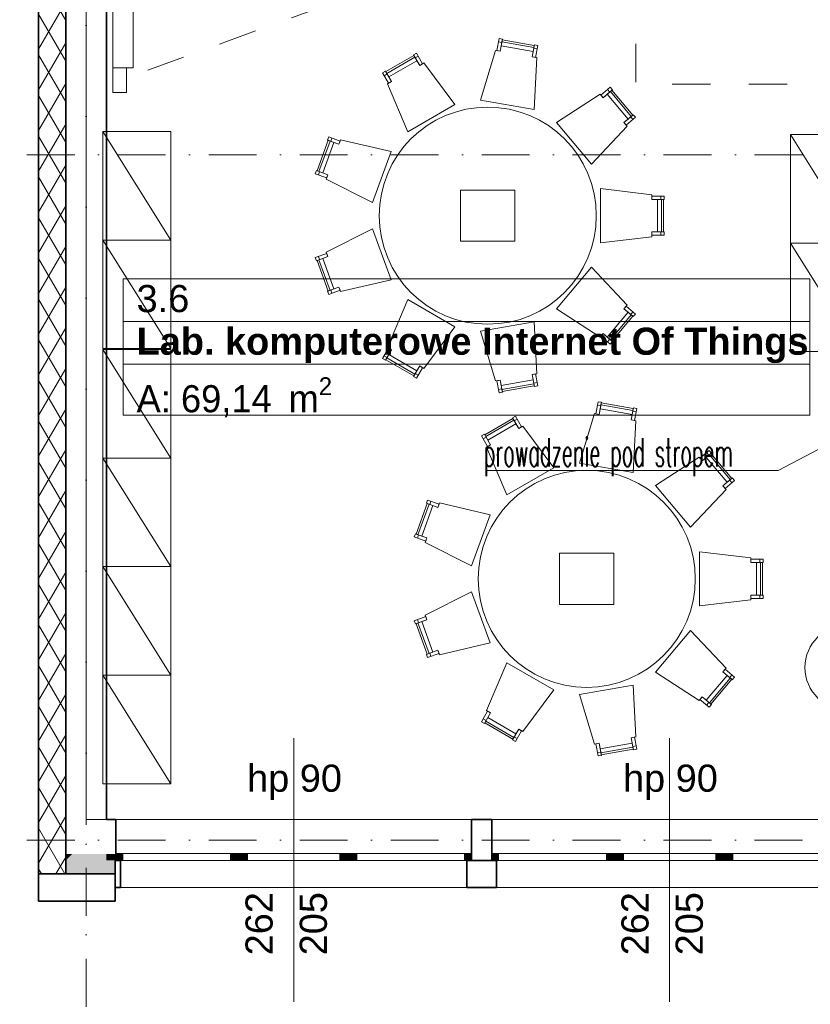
# Model space of a CAD drawing. Header units: millimetres. Extents: x -34676 to 172266, y 39940 to 476087.
# Tile 214 of 256: x 22531 to 28357, y 381900 to 389157. Entities that reach past the tile are written whole.
import ezdxf
from ezdxf.lldxf.tags import DXFTag

# ---------------------------------------------------------------- set-up
doc = ezdxf.new("R2010")
doc.units = ezdxf.units.MM
doc.header["$MEASUREMENT"] = 0
doc.linetypes.add('Kropki i Kreski', pattern=[6.702778, 3.527778, -1.763889, 0, -1.411111])
doc.linetypes.add('Przerywana', pattern=[5.644444, 2.822222, -2.822222])
for name, color, linetype in [('#podkład', 252, 'Continuous'), ('- A - ocieplenie', 7, 'Continuous'), ('- strefy pomieszczeń', 7, 'Continuous'), ('2D - Ogólne', 7, 'Continuous'), ('2D - Rysunki i Obrazki', 7, 'Continuous'), ('IS_Text_Pion_Wodociag', 7, 'Continuous'), ('Konstrukcja - Siatka mod', 7, 'Continuous'), ('Konstrukcja - Stropy', 7, 'Continuous'), ('Konstrukcja - Słupy', 7, 'Continuous'), ('Konstrukcja - Ściany zewnętrzne', 7, 'Continuous'), ('Okna Archicada', 7, 'Continuous'), ('Wnętrze - Umeblowanie', 7, 'Continuous'), ('Znaczniki okien Archicada', 7, 'Continuous')]:
    doc.layers.add(name, color=color, linetype=linetype)
doc.layers.add('IS_Opisy_działek_Wodociag', color=7, linetype='SOLID', true_color=0x000000)
doc.styles.add('ROMANS', font='romans', dxfattribs={"width": 0.6})
doc.styles.add('STYL_AUTOMATYCZNY_1', font='arial.ttf')
doc.styles.add('STYL_AUTOMATYCZNY_2', font='arial.ttf')
doc.styles.add('STYL_AUTOMATYCZNY_6', font='txt')
tags = doc.linetypes.add('SOLID', pattern=[10, 10, 0]).pattern_tags.tags
tags[6:7] = [DXFTag(74, 4), DXFTag(75, 0), DXFTag(340, '0'), DXFTag(46, 0.0), DXFTag(50, 0.0), DXFTag(44, 0.0), DXFTag(45, 0.0)]
tags[4:5] = [DXFTag(74, 4), DXFTag(75, 0), DXFTag(340, '0'), DXFTag(46, 0.0), DXFTag(50, 0.0), DXFTag(44, 0.0), DXFTag(45, 0.0)]
pattern_1 = [(60, (-208051.03, 672090.37), (-129.90381, 75), []), (120, (-208051.03, 672090.37), (129.90381, 75), [])]

# ---------------------------------------------------------------- blocks, each defined once
blk = doc.blocks.new('uyd')
at = {"layer": '- A - ocieplenie', "linetype": 'Continuous', "lineweight": 15}
h = blk.add_hatch(dxfattribs=at)
h.set_pattern_fill('Izolacja_miękka_0005', color=252, style=0, pattern_type=2)
h.set_pattern_definition([(60, (-208051.03, 462118.21), (-129.90381, 75), []), (120, (-208051.03, 462118.21), (129.90381, 75), [])])
h.paths.add_polyline_path([(22277.6, 186090.5), (22277.6, 172910.5), (22477.6, 172910.5), (22477.6, 186090.5)])
at = {"layer": 'Konstrukcja - Słupy', "linetype": 'Continuous', "lineweight": 13}
for points in [[(22477.6, 173010.5), (22777.6, 173010.5), (22777.6, 173058.5), (22525.6, 173058.5)], [(22477.6, 173058.5), (22477.6, 173010.5), (22525.6, 173058.5)], [(22477.6, 173010.5), (22477.6, 172908.5), (22842.6, 172908.5), (22842.6, 173010.5), (22777.6, 173010.5)], [(22777.6, 173010.5), (22842.6, 173010.5), (22842.6, 173058.5), (22777.6, 173058.5)]]:
    blk.add_hatch(color=252, dxfattribs=at).paths.add_polyline_path(points)
at = {"layer": 'Okna Archicada', "linetype": 'Continuous', "lineweight": 13}
for points in [[(22847.6, 173010.5), (22897.6, 173010.5), (22897.6, 173060.5), (22847.6, 173060.5)], [(23742.6, 173060.5), (23692.6, 173060.5), (23692.6, 173010.5), (23742.6, 173010.5)], [(23742.6, 173010.5), (23817.6, 173010.5), (23817.6, 173060.5), (23742.6, 173060.5)], [(24572.6, 173060.5), (24497.6, 173060.5), (24497.6, 173010.5), (24572.6, 173010.5)], [(24572.6, 173010.5), (24622.6, 173010.5), (24622.6, 173060.5), (24572.6, 173060.5)], [(25467.6, 173060.5), (25417.6, 173060.5), (25417.6, 173010.5), (25467.6, 173010.5)], [(25617.6, 173010.5), (25667.6, 173010.5), (25667.6, 173060.5), (25617.6, 173060.5)], [(26512.6, 173060.5), (26462.6, 173060.5), (26462.6, 173010.5), (26512.6, 173010.5)], [(26512.6, 173010.5), (26587.6, 173010.5), (26587.6, 173060.5), (26512.6, 173060.5)], [(27342.6, 173060.5), (27267.6, 173060.5), (27267.6, 173010.5), (27342.6, 173010.5)], [(27342.6, 173010.5), (27392.6, 173010.5), (27392.6, 173060.5), (27342.6, 173060.5)]]:
    blk.add_hatch(color=252, dxfattribs=at).paths.add_polyline_path(points)
at = {"layer": '- A - ocieplenie', "color": 252, "linetype": 'Continuous', "lineweight": 35, "ltscale": 100}
for p, q in [((22882.6, 173010.5), (22882.6, 172960.5)), ((25432.6, 173010.5), (25432.6, 172960.5)), ((25652.6, 173010.5), (25652.6, 172960.5)), ((22882.6, 172960.5), (22882.6, 172810.5)), ((25432.6, 172960.5), (25432.6, 172810.5)), ((25652.6, 172960.5), (25652.6, 172810.5)), ((22277.6, 172910.5), (22477.6, 172910.5)), ((22277.6, 172910.5), (22477.6, 172910.5))]:
    blk.add_line(p, q, dxfattribs=at)
at = {"layer": '- A - ocieplenie', "color": 252, "linetype": 'Continuous', "lineweight": 35, "ltscale": 100, "flags": 128}
for points in [[(22277.6, 186090.5), (22277.6, 172910.5)], [(22477.6, 172910.5), (22477.6, 186090.5)], [(22882.6, 173010.5), (22842.6, 173010.5)], [(22842.6, 173010.5), (22842.6, 172810.5)], [(25652.6, 173010.5), (25432.6, 173010.5)], [(22277.6, 172710.5), (22277.6, 172910.5)], [(22842.6, 172910.5), (22477.6, 172910.5)], [(22842.6, 172910.5), (22842.6, 172710.5)], [(22842.6, 172810.5), (22882.6, 172810.5)], [(25432.6, 172810.5), (25652.6, 172810.5)], [(22277.6, 172710.5), (22842.6, 172710.5)]]:
    blk.add_lwpolyline(points, dxfattribs=at)
at = {"layer": '- strefy pomieszczeń', "color": 252, "linetype": 'Continuous', "lineweight": 13, "ltscale": 100}
for p, q in [((22900, 177296.8), (27961.2, 177296.8)), ((22900, 176982.5), (22900, 177296.8)), ((27961.2, 177296.8), (27961.2, 176982.5)), ((27961.2, 176982.5), (22900, 176982.5)), ((22900, 176982.5), (27961.2, 176982.5)), ((22900, 176668.2), (22900, 176982.5)), ((27961.2, 176982.5), (27961.2, 176668.2)), ((27961.2, 176668.2), (22900, 176668.2)), ((22900, 176668.2), (27961.2, 176668.2)), ((22900, 176291.8), (22900, 176668.2)), ((27961.2, 176668.2), (27961.2, 176291.8)), ((27961.2, 176291.8), (22900, 176291.8))]:
    blk.add_line(p, q, dxfattribs=at)
at = {"layer": '2D - Ogólne', "color": 252, "linetype": 'Przerywana', "lineweight": 13, "ltscale": 100, "flags": 128}
blk.add_lwpolyline([(26680, 180231.4), (28180, 180231.4), (28180, 178731.4), (26680, 178731.4)], close=True, dxfattribs=at)
at = {"layer": '2D - Rysunki i Obrazki', "color": 252, "linetype": 'Continuous', "lineweight": 13, "ltscale": 100}
for p, q in [((25787.7, 177950.3), (25387.7, 177950.3)), ((25387.7, 177950.3), (25387.7, 177573.8)), ((25787.7, 177573.8), (25787.7, 177950.3)), ((25387.7, 177573.8), (25787.7, 177573.8)), ((26517.1, 175273.7), (26117.1, 175273.7)), ((26117.1, 175273.7), (26117.1, 174897.3)), ((26517.1, 174897.3), (26517.1, 175273.7)), ((26117.1, 174897.3), (26517.1, 174897.3))]:
    blk.add_line(p, q, dxfattribs=at)
at = {"layer": 'Konstrukcja - Siatka mod', "color": 252, "linetype": 'Kropki i Kreski', "lineweight": 13, "ltscale": 100}
for p, q in [((22627.6, 171931.6), (22627.6, 188896.4)), ((20180, 178210.5), (49624.6, 178210.5)), ((20180, 173160.5), (49624.6, 173160.5))]:
    blk.add_line(p, q, dxfattribs=at)
at = {"layer": 'Konstrukcja - Stropy', "color": 252, "linetype": 'Continuous', "lineweight": 13, "ltscale": 100}
for p, q in [((22627.6, 185790.5), (22627.6, 173310.5)), ((22627.6, 173310.5), (34297.6, 173310.5))]:
    blk.add_line(p, q, dxfattribs=at)
at = {"layer": 'Konstrukcja - Słupy', "color": 252, "linetype": 'Continuous', "lineweight": 13, "ltscale": 100, "flags": 128}
for points in [[(22477.6, 173058.5), (22477.6, 173010.5)], [(22477.6, 173010.5), (22477.6, 172908.5), (22842.6, 172908.5), (22842.6, 173010.5)]]:
    blk.add_lwpolyline(points, dxfattribs=at)
at = {"layer": 'Konstrukcja - Ściany zewnętrzne', "color": 252, "linetype": 'Continuous', "lineweight": 35, "ltscale": 100}
for p, q in [((22847.6, 173060.5), (22847.6, 173310.5)), ((25467.6, 173060.5), (25467.6, 173310.5)), ((25617.6, 173060.5), (25617.6, 173310.5)), ((22847.6, 173010.5), (22847.6, 173060.5)), ((25467.6, 173010.5), (25467.6, 173060.5)), ((25617.6, 173010.5), (25617.6, 173060.5))]:
    blk.add_line(p, q, dxfattribs=at)
at = {"layer": 'Konstrukcja - Ściany zewnętrzne', "color": 252, "linetype": 'Continuous', "lineweight": 35, "ltscale": 100, "flags": 128}
for points in [[(22477.6, 186090.5), (22477.6, 173058.5)], [(22777.6, 173310.5), (22777.6, 185790.5)], [(22847.6, 173310.5), (22777.6, 173310.5)], [(25617.6, 173310.5), (25467.6, 173310.5)], [(22842.6, 173010.5), (22847.6, 173010.5)], [(25467.6, 173010.5), (25617.6, 173010.5)]]:
    blk.add_lwpolyline(points, dxfattribs=at)
at = {"layer": 'Okna Archicada', "color": 252, "linetype": 'Continuous', "lineweight": 13, "ltscale": 100}
for p, q in [((25467.6, 173310.5), (22847.6, 173310.5)), ((28237.6, 173310.5), (25617.6, 173310.5)), ((22897.6, 173060.5), (22847.6, 173060.5)), ((25467.6, 173010.5), (22847.6, 173010.5)), ((22847.6, 173010.5), (22897.6, 173010.5)), ((22882.6, 173010.5), (25432.6, 173010.5)), ((22897.6, 173010.5), (22897.6, 173060.5)), ((23692.6, 173060.5), (22897.6, 173060.5)), ((22897.6, 173010.5), (23692.6, 173010.5)), ((23742.6, 173060.5), (23692.6, 173060.5)), ((23692.6, 173060.5), (23692.6, 173010.5)), ((23692.6, 173010.5), (23742.6, 173010.5)), ((23817.6, 173060.5), (23742.6, 173060.5)), ((23742.6, 173010.5), (23817.6, 173010.5)), ((23817.6, 173010.5), (23817.6, 173060.5)), ((24497.6, 173060.5), (23817.6, 173060.5)), ((23817.6, 173010.5), (24497.6, 173010.5)), ((24572.6, 173060.5), (24497.6, 173060.5)), ((24497.6, 173060.5), (24497.6, 173010.5)), ((24497.6, 173010.5), (24572.6, 173010.5)), ((24622.6, 173060.5), (24572.6, 173060.5)), ((24572.6, 173010.5), (24622.6, 173010.5)), ((24622.6, 173010.5), (24622.6, 173060.5)), ((25417.6, 173060.5), (24622.6, 173060.5)), ((24622.6, 173010.5), (25417.6, 173010.5)), ((25467.6, 173060.5), (25417.6, 173060.5)), ((25417.6, 173060.5), (25417.6, 173010.5)), ((25417.6, 173010.5), (25467.6, 173010.5)), ((25667.6, 173060.5), (25617.6, 173060.5)), ((28237.6, 173010.5), (25617.6, 173010.5)), ((25617.6, 173010.5), (25667.6, 173010.5)), ((25652.6, 173010.5), (28202.6, 173010.5)), ((25667.6, 173010.5), (25667.6, 173060.5)), ((26462.6, 173060.5), (25667.6, 173060.5)), ((25667.6, 173010.5), (26462.6, 173010.5)), ((26512.6, 173060.5), (26462.6, 173060.5)), ((26462.6, 173060.5), (26462.6, 173010.5)), ((26462.6, 173010.5), (26512.6, 173010.5)), ((26587.6, 173060.5), (26512.6, 173060.5)), ((26512.6, 173010.5), (26587.6, 173010.5)), ((26587.6, 173010.5), (26587.6, 173060.5)), ((27267.6, 173060.5), (26587.6, 173060.5)), ((26587.6, 173010.5), (27267.6, 173010.5)), ((27342.6, 173060.5), (27267.6, 173060.5)), ((27267.6, 173060.5), (27267.6, 173010.5)), ((27267.6, 173010.5), (27342.6, 173010.5)), ((27392.6, 173060.5), (27342.6, 173060.5)), ((27342.6, 173010.5), (27392.6, 173010.5)), ((27392.6, 173010.5), (27392.6, 173060.5)), ((28187.6, 173060.5), (27392.6, 173060.5)), ((27392.6, 173010.5), (28187.6, 173010.5)), ((22882.6, 172810.5), (25432.6, 172810.5)), ((25652.6, 172810.5), (28202.6, 172810.5))]:
    blk.add_line(p, q, dxfattribs=at)
at = {"layer": 'Okna Archicada', "color": 252, "linetype": 'Continuous', "lineweight": 35, "ltscale": 100}
for p, q in [((22847.6, 173060.5), (22847.6, 173310.5)), ((25467.6, 173060.5), (25467.6, 173310.5)), ((25617.6, 173060.5), (25617.6, 173310.5)), ((22847.6, 173010.5), (22847.6, 173060.5)), ((22847.6, 173010.5), (22847.6, 173060.5)), ((22882.6, 173010.5), (22882.6, 172960.5)), ((25432.6, 173010.5), (25432.6, 172960.5)), ((25467.6, 173010.5), (25467.6, 173060.5)), ((25467.6, 173010.5), (25467.6, 173060.5)), ((25617.6, 173010.5), (25617.6, 173060.5)), ((25617.6, 173010.5), (25617.6, 173060.5)), ((25652.6, 173010.5), (25652.6, 172960.5)), ((22882.6, 172960.5), (22882.6, 172810.5)), ((25432.6, 172960.5), (25432.6, 172810.5)), ((25652.6, 172960.5), (25652.6, 172810.5))]:
    blk.add_line(p, q, dxfattribs=at)
at = {"layer": 'Wnętrze - Umeblowanie', "color": 252, "linetype": 'Przerywana', "lineweight": 13, "ltscale": 100}
blk.add_line((23081.8, 178834.2), (25829.3, 179834.2), dxfattribs=at)
at = {"layer": 'Wnętrze - Umeblowanie', "color": 252, "linetype": 'Continuous', "lineweight": 13, "ltscale": 100}
for p, q in [((25666.6, 179042.8), (25691.3, 179038.5)), ((25692.1, 179043.4), (25927.9, 179001.9)), ((25951.6, 178992.6), (25927, 178996.9)), ((24844.1, 178810.7), (25051.4, 178930.4)), ((25075.5, 178938.6), (25053.9, 178926.1)), ((24824.9, 178793.9), (24846.6, 178806.4)), ((26471.4, 178692.5), (26487.5, 178673.3)), ((26491.3, 178676.5), (26645.2, 178493.2)), ((26657.4, 178470.8), (26641.4, 178489.9)), ((22752.3, 178381.9), (23252.3, 177581.9)), ((24344, 178087.4), (24425.9, 178312.3)), ((24439.1, 178334.1), (24430.6, 178310.6)), ((27817.6, 178360.5), (28317.6, 177560.5)), ((24340.1, 178062.2), (24348.7, 178085.7)), ((26862.7, 177906.8), (26862.7, 177881.8)), ((26867.7, 177881.8), (26867.7, 177642.4)), ((23252.3, 177581.9), (22752.3, 177581.9)), ((22752.3, 177581.9), (23252.3, 176781.9)), ((26862.7, 177617.4), (26862.7, 177642.4)), ((28317.6, 177560.5), (27817.6, 177560.5)), ((27817.6, 177560.5), (28317.6, 176760.5)), ((24340.1, 177462), (24348.7, 177438.5)), ((24425.9, 177211.8), (24344, 177436.8)), ((24439.1, 177190), (24430.6, 177213.5)), ((26645.2, 177031), (26491.3, 176847.6)), ((26657.4, 177053.4), (26641.4, 177034.2)), ((26471.4, 176831.7), (26487.5, 176850.8)), ((22752.3, 176775.2), (23252.3, 175975.2)), ((24824.9, 176730.2), (24846.6, 176717.7)), ((25051.4, 176593.7), (24844.1, 176713.4)), ((25075.5, 176585.6), (25053.9, 176598.1)), ((25927.9, 176522.3), (25692.1, 176480.7)), ((25951.6, 176531.6), (25927, 176527.2)), ((25666.6, 176481.3), (25691.3, 176485.7)), ((26396, 176366.2), (26420.6, 176361.9)), ((26421.5, 176366.8), (26657.2, 176325.3)), ((26681, 176316), (26656.4, 176320.3)), ((25573.4, 176134.2), (25780.7, 176253.8)), ((25804.9, 176262), (25783.2, 176249.5)), ((25554.3, 176117.3), (25575.9, 176129.8)), ((27200.8, 176015.9), (27216.9, 175996.7)), ((27220.7, 175999.9), (27374.6, 175816.6)), ((23252.3, 175975.2), (22752.3, 175975.2)), ((22752.3, 175975.2), (23252.3, 175175.2)), ((27386.8, 175794.2), (27370.7, 175813.4)), ((25073.3, 175410.8), (25155.2, 175635.7)), ((25168.5, 175657.5), (25159.9, 175634)), ((25069.5, 175385.6), (25078, 175409.1)), ((27592.1, 175230.2), (27592.1, 175205.2)), ((27597.1, 175205.2), (27597.1, 174965.8)), ((22752.3, 175175.2), (23252.3, 174375.2)), ((27592.1, 174940.8), (27592.1, 174965.8)), ((25069.5, 174785.4), (25078, 174761.9)), ((25155.2, 174535.2), (25073.3, 174760.2)), ((25168.5, 174513.4), (25159.9, 174536.9)), ((23252.3, 174375.2), (22752.3, 174375.2)), ((22752.3, 174375.2), (23252.3, 173575.2)), ((27374.6, 174354.4), (27220.7, 174171)), ((27386.8, 174376.8), (27370.7, 174357.6)), ((27200.8, 174155.1), (27216.9, 174174.2)), ((25554.3, 174053.6), (25575.9, 174041.1)), ((25780.7, 173917.1), (25573.4, 174036.8)), ((25804.9, 173909), (25783.2, 173921.5)), ((26396, 173804.7), (26420.6, 173809.1)), ((26657.2, 173845.7), (26421.5, 173804.1)), ((26681, 173855), (26656.4, 173850.6))]:
    blk.add_line(p, q, dxfattribs=at)
at = {"layer": 'Wnętrze - Umeblowanie', "color": 252, "linetype": 'Continuous', "lineweight": 13, "ltscale": 100, "flags": 128}
for points in [[(22975.5, 178850.9), (22975.5, 180780.9), (22825.5, 180780.9), (22825.5, 178850.9)], [(25655.3, 178978.8), (25680, 178974.5), (25695.6, 179063.1), (25671, 179067.5)], [(25686.9, 179013.9), (25922.7, 178972.3), (25930.5, 179016.6), (25694.7, 179058.2)], [(25108, 178882.3), (25086.4, 178869.8), (25041.4, 178947.8), (25063, 178960.3)], [(25534.9, 178614.2), (25928.8, 178544.7), (25950.2, 178926.8), (25915.7, 178932.9), (25922.7, 178972.3), (25686.9, 179013.9), (25680, 178974.5), (25645.4, 178980.6)], [(25940.3, 178928.6), (25915.7, 178932.9), (25931.3, 179021.5), (25956, 179017.2)], [(24859.1, 178784.8), (25066.4, 178904.5), (25043.9, 178943.4), (24836.6, 178823.7)], [(24999.5, 178380.9), (25345.9, 178580.9), (25116.8, 178887.4), (25086.4, 178869.8), (25066.4, 178904.5), (24859.1, 178784.8), (24879.1, 178750.1), (24848.7, 178732.6)], [(22825.5, 178850.9), (22825.5, 178670.9), (22925.5, 178670.9), (22925.5, 178850.9)], [(24857.4, 178737.6), (24879.1, 178750.1), (24834.1, 178828.1), (24812.4, 178815.6)], [(26421.6, 178650.7), (26437.7, 178631.5), (26506.6, 178689.4), (26490.6, 178708.5)], [(26468.3, 178657.3), (26622.2, 178473.9), (26656.7, 178502.8), (26502.8, 178686.2)], [(26095, 178448.8), (26352.1, 178142.4), (26614.1, 178421.3), (26591.6, 178448.2), (26622.2, 178473.9), (26468.3, 178657.3), (26437.7, 178631.5), (26415.2, 178658.4)], [(26607.6, 178429), (26591.6, 178448.2), (26660.5, 178506), (26676.6, 178486.9)], [(23252.3, 176781.9), (23252.3, 178381.9), (22752.3, 178381.9), (22752.3, 176781.9)], [(24372.2, 178077.1), (24454, 178302.1), (24411.8, 178317.5), (24329.9, 178092.5)], [(24739.4, 177858), (24876.2, 178233.9), (24503.6, 178321.4), (24491.6, 178288.4), (24454, 178302.1), (24372.2, 178077.1), (24409.8, 178063.5), (24397.8, 178030.5)], [(24500.2, 178311.9), (24491.6, 178288.4), (24407.1, 178319.2), (24415.6, 178342.7)], [(28317.6, 176760.5), (28317.6, 178360.5), (27817.6, 178360.5), (27817.6, 176760.5)], [(24401.2, 178040), (24409.8, 178063.5), (24325.2, 178094.2), (24316.6, 178070.7)], [(26417.7, 177962.1), (26417.7, 177562.1), (26797.7, 177607.3), (26797.7, 177642.4), (26837.7, 177642.4), (26837.7, 177881.8), (26797.7, 177881.8), (26797.7, 177916.8)], [(26797.7, 177906.8), (26797.7, 177881.8), (26887.7, 177881.8), (26887.7, 177906.8)], [(26837.7, 177881.8), (26837.7, 177642.4), (26882.7, 177642.4), (26882.7, 177881.8)], [(24876.2, 177290.3), (24739.4, 177666.1), (24397.8, 177493.7), (24409.8, 177460.7), (24372.2, 177447), (24454, 177222.1), (24491.6, 177235.8), (24503.6, 177202.8)], [(26797.7, 177617.4), (26797.7, 177642.4), (26887.7, 177642.4), (26887.7, 177617.4)], [(24401.2, 177484.2), (24409.8, 177460.7), (24325.2, 177429.9), (24316.6, 177453.4)], [(24454, 177222.1), (24372.2, 177447), (24329.9, 177431.6), (24411.8, 177206.7)], [(26352.1, 177381.8), (26095, 177075.4), (26415.2, 176865.8), (26437.7, 176892.6), (26468.3, 176866.9), (26622.2, 177050.3), (26591.6, 177076), (26614.1, 177102.9)], [(24500.2, 177212.3), (24491.6, 177235.8), (24407.1, 177205), (24415.6, 177181.5)], [(25345.9, 176943.3), (24999.5, 177143.3), (24848.7, 176791.6), (24879.1, 176774), (24859.1, 176739.4), (25066.4, 176619.7), (25086.4, 176654.3), (25116.8, 176636.8)], [(26607.6, 177095.2), (26591.6, 177076), (26660.5, 177018.1), (26676.6, 177037.3)], [(26622.2, 177050.3), (26468.3, 176866.9), (26502.8, 176838), (26656.7, 177021.4)], [(25928.8, 176979.4), (25534.9, 176910), (25645.4, 176543.6), (25680, 176549.7), (25686.9, 176510.3), (25922.7, 176551.9), (25915.7, 176591.2), (25950.2, 176597.3)], [(26421.6, 176873.5), (26437.7, 176892.6), (26506.6, 176834.8), (26490.6, 176815.6)], [(24857.4, 176786.5), (24879.1, 176774), (24834.1, 176696.1), (24812.4, 176708.6)], [(23252.3, 175175.2), (23252.3, 176775.2), (22752.3, 176775.2), (22752.3, 175175.2)], [(25066.4, 176619.7), (24859.1, 176739.4), (24836.6, 176700.4), (25043.9, 176580.7)], [(25108, 176641.8), (25086.4, 176654.3), (25041.4, 176576.4), (25063, 176563.9)], [(25940.3, 176595.6), (25915.7, 176591.2), (25931.3, 176502.6), (25956, 176507)], [(25655.3, 176545.3), (25680, 176549.7), (25695.6, 176461), (25671, 176456.7)], [(25922.7, 176551.9), (25686.9, 176510.3), (25694.7, 176466), (25930.5, 176507.5)], [(26384.7, 176302.2), (26409.3, 176297.9), (26425, 176386.5), (26400.3, 176390.9)], [(26416.3, 176337.3), (26652, 176295.7), (26659.8, 176340), (26424.1, 176381.6)], [(26669.7, 176252), (26645.1, 176256.3), (26660.7, 176345), (26685.3, 176340.6)], [(25837.4, 176205.7), (25815.7, 176193.2), (25770.7, 176271.2), (25792.4, 176283.7)], [(26264.3, 175937.6), (26658.2, 175868.1), (26679.6, 176250.2), (26645.1, 176256.3), (26652, 176295.7), (26416.3, 176337.3), (26409.3, 176297.9), (26374.8, 176304)], [(25588.4, 176108.2), (25795.7, 176227.9), (25773.2, 176266.8), (25565.9, 176147.1)], [(25728.9, 175704.3), (26075.3, 175904.3), (25846.1, 176210.8), (25815.7, 176193.2), (25795.7, 176227.9), (25588.4, 176108.2), (25608.4, 176073.5), (25578.1, 176056)], [(25586.8, 176061), (25608.4, 176073.5), (25563.4, 176151.5), (25541.8, 176139)], [(26824.3, 175772.2), (27081.5, 175465.8), (27343.5, 175744.7), (27320.9, 175771.6), (27351.6, 175797.3), (27197.7, 175980.7), (27167.1, 175954.9), (27144.5, 175981.8)], [(27151, 175974.1), (27167.1, 175954.9), (27236, 176012.8), (27219.9, 176031.9)], [(27197.7, 175980.7), (27351.6, 175797.3), (27386.1, 175826.2), (27232.2, 176009.6)], [(27337, 175752.4), (27320.9, 175771.6), (27389.9, 175829.4), (27406, 175810.3)], [(25101.5, 175400.5), (25183.4, 175625.5), (25141.1, 175640.9), (25059.3, 175415.9)], [(25468.7, 175181.4), (25605.5, 175557.3), (25233, 175644.8), (25221, 175611.8), (25183.4, 175625.5), (25101.5, 175400.5), (25139.1, 175386.9), (25127.1, 175353.9)], [(25229.5, 175635.3), (25221, 175611.8), (25136.4, 175642.6), (25145, 175666.1)], [(25130.6, 175363.4), (25139.1, 175386.9), (25054.6, 175417.6), (25046, 175394.1)], [(27147.1, 175285.5), (27147.1, 174885.5), (27527.1, 174930.7), (27527.1, 174965.8), (27567.1, 174965.8), (27567.1, 175205.2), (27527.1, 175205.2), (27527.1, 175240.2)], [(27527.1, 175230.2), (27527.1, 175205.2), (27617.1, 175205.2), (27617.1, 175230.2)], [(27567.1, 175205.2), (27567.1, 174965.8), (27612.1, 174965.8), (27612.1, 175205.2)], [(23252.3, 173575.2), (23252.3, 175175.2), (22752.3, 175175.2), (22752.3, 173575.2)], [(25605.5, 174613.7), (25468.7, 174989.5), (25127.1, 174817.1), (25139.1, 174784.1), (25101.5, 174770.4), (25183.4, 174545.5), (25221, 174559.2), (25233, 174526.2)], [(27527.1, 174940.8), (27527.1, 174965.8), (27617.1, 174965.8), (27617.1, 174940.8)], [(25130.6, 174807.6), (25139.1, 174784.1), (25054.6, 174753.3), (25046, 174776.8)], [(25183.4, 174545.5), (25101.5, 174770.4), (25059.3, 174755), (25141.1, 174530.1)], [(27081.5, 174705.2), (26824.3, 174398.8), (27144.5, 174189.2), (27167.1, 174216), (27197.7, 174190.3), (27351.6, 174373.7), (27320.9, 174399.4), (27343.5, 174426.3)], [(25229.5, 174535.7), (25221, 174559.2), (25136.4, 174528.4), (25145, 174504.9)], [(26075.3, 174266.7), (25728.9, 174466.7), (25578.1, 174115), (25608.4, 174097.4), (25588.4, 174062.8), (25795.7, 173943.1), (25815.7, 173977.7), (25846.1, 173960.2)], [(27337, 174418.6), (27320.9, 174399.4), (27389.9, 174341.6), (27406, 174360.7)], [(27351.6, 174373.7), (27197.7, 174190.3), (27232.2, 174161.4), (27386.1, 174344.8)], [(26658.2, 174302.8), (26264.3, 174233.4), (26374.8, 173867), (26409.3, 173873.1), (26416.3, 173833.7), (26652, 173875.3), (26645.1, 173914.7), (26679.6, 173920.7)], [(27151, 174196.9), (27167.1, 174216), (27236, 174158.2), (27219.9, 174139)], [(25586.8, 174109.9), (25608.4, 174097.4), (25563.4, 174019.5), (25541.8, 174032)], [(25795.7, 173943.1), (25588.4, 174062.8), (25565.9, 174023.8), (25773.2, 173904.1)], [(25837.4, 173965.2), (25815.7, 173977.7), (25770.7, 173899.8), (25792.4, 173887.3)], [(26652, 173875.3), (26416.3, 173833.7), (26424.1, 173789.4), (26659.8, 173830.9)], [(26669.7, 173919), (26645.1, 173914.7), (26660.7, 173826), (26685.3, 173830.4)], [(26384.7, 173868.7), (26409.3, 173873.1), (26425, 173784.5), (26400.3, 173780.1)]]:
    blk.add_lwpolyline(points, close=True, dxfattribs=at)
for points in [[(24787.7, 177762.1, 1), (26387.7, 177762.1, 1)], [(25517.1, 175085.5, 1), (27117.1, 175085.5, 1)]]:
    blk.add_lwpolyline(points, format="xyb", close=True, dxfattribs=at)
at = {"layer": 'Znaczniki okien Archicada', "color": 252, "linetype": 'Continuous', "lineweight": 13, "ltscale": 100}
for p, q in [((24157.6, 171967.6), (24157.6, 173910.5)), ((26927.6, 171967.6), (26927.6, 173910.5))]:
    blk.add_line(p, q, dxfattribs=at)
at = {"layer": '- strefy pomieszczeń', "color": 252, "linetype": 'Continuous', "lineweight": 13, "char_height": 200, "attachment_point": 1}
for s, insert, style in [('\\A1;{\\pql;\\pt0,100;\\fArial|b0|i0|c238|p0;\\W1.000000;3.6\\fArial|b0|i0|c238|p0;\\W1.000000;\\A1{\\H.66x;\\S^  ;}\\fArial|b0|i0|c238|p0;\\W1.000000;\\fArial|b0|i0|c238|p0;\\W1.000000;\\A1{\\H.66x;\\S^  ;}}', (23000, 177251.1), 'STYL_AUTOMATYCZNY_1'), ('\\A1;{\\pql;\\pt0,100;\\fArial|b1|i0|c238|p0;\\W1.000000;Lab. komputerowe Internet Of Things\\fArial|b1|i0|c238|p0;\\W1.000000;\\A1{\\H.66x;\\S^  ;}\\fArial|b1|i0|c238|p0;\\W1.000000;\\fArial|b1|i0|c238|p0;\\W1.000000;\\A1{\\H.66x;\\S^  ;}}', (23000, 176936.8), 'STYL_AUTOMATYCZNY_2'), ('\\A1;{\\pql;\\pt0,500;\\fGeneva CE|b0|i0|c0|p0;\\W1.000000;A: 69,14\\fGeneva CE|b0|i0|c0|p0;\\W1.000000;\\A1{\\H.66x;\\S^  ;}\\fGeneva CE|b0|i0|c0|p0;\\W1.000000; m\\fGeneva CE|b0|i0|c0|p0;\\W1.000000;\\A1{\\H.66x;\\S2^  ;}}', (23000, 176571.3), 'STYL_AUTOMATYCZNY_6')]:
    blk.add_mtext(s, dxfattribs=dict(at, insert=insert, style=style))
at = {"layer": 'Znaczniki okien Archicada', "color": 252, "linetype": 'Continuous', "lineweight": 15, "char_height": 200, "attachment_point": 7, "style": 'STYL_AUTOMATYCZNY_1'}
for insert in [(23814.4, 173456), (26584.4, 173456)]:
    blk.add_mtext('\\A1;{\\pql;\\pt0;\\fArial|b0|i0|c238|p0;\\W1.000000;hp 90\\fArial|b0|i0|c238|p0;\\W1.000000;\\A1{\\H.66x;\\S^  ;}\\fArial|b0|i0|c238|p0;\\W1.000000;\\fArial|b0|i0|c238|p0;\\W1.000000;}', dxfattribs=dict(at, insert=insert))
at = {"layer": 'Znaczniki okien Archicada', "color": 252, "linetype": 'Continuous', "lineweight": 15, "char_height": 200, "attachment_point": 7, "rotation": 90, "style": 'STYL_AUTOMATYCZNY_1'}
for s, insert in [('\\A1;{\\pql;\\pt0;\\fArial|b0|i0|c238|p0;\\W1.000000;262\\fArial|b0|i0|c238|p0;\\W1.000000;\\A1{\\H.66x;\\S^  ;}\\fArial|b0|i0|c238|p0;\\W1.000000;\\fArial|b0|i0|c238|p0;\\W1.000000;}', (24060.9, 172310.5)), ('\\A1;{\\pql;\\pt0;\\fArial|b0|i0|c238|p0;\\W1.000000;205\\fArial|b0|i0|c238|p0;\\W1.000000;\\A1{\\H.66x;\\S^  ;}\\fArial|b0|i0|c238|p0;\\W1.000000;\\fArial|b0|i0|c238|p0;\\W1.000000;}', (24460.9, 172310.5)), ('\\A1;{\\pql;\\pt0;\\fArial|b0|i0|c238|p0;\\W1.000000;262\\fArial|b0|i0|c238|p0;\\W1.000000;\\A1{\\H.66x;\\S^  ;}\\fArial|b0|i0|c238|p0;\\W1.000000;\\fArial|b0|i0|c238|p0;\\W1.000000;}', (26830.9, 172310.5)), ('\\A1;{\\pql;\\pt0;\\fArial|b0|i0|c238|p0;\\W1.000000;205\\fArial|b0|i0|c238|p0;\\W1.000000;\\A1{\\H.66x;\\S^  ;}\\fArial|b0|i0|c238|p0;\\W1.000000;\\fArial|b0|i0|c238|p0;\\W1.000000;}', (27230.9, 172310.5))]:
    blk.add_mtext(s, dxfattribs=dict(at, insert=insert))

msp = doc.modelspace()

# ---------------------------------------------------------------- block references
at = {"layer": '#podkład'}
msp.add_blockref('uyd', (392.7, 209950.3), dxfattribs=at)

# ---------------------------------------------------------------- next in the draw order: hatches: boundary and pattern name
at = {"layer": '- A - ocieplenie', "linetype": 'Continuous', "lineweight": 15}
h = msp.add_hatch(dxfattribs=at)
h.set_pattern_fill('Izolacja_miękka_0002', color=8, style=0, pattern_type=2)
h.set_pattern_definition(pattern_1)
h.paths.add_polyline_path([(25472.6, 382982.6), (25472.6, 383082.6), (25432.6, 383082.6), (25432.6, 382982.6)])
h = msp.add_hatch(dxfattribs=at)
h.set_pattern_fill('Izolacja_miękka_0002', color=8, style=0, pattern_type=2)
h.set_pattern_definition(pattern_1)
h.paths.add_polyline_path([(25652.6, 382982.6), (25652.6, 383082.6), (25612.6, 383082.6), (25612.6, 382982.6)])

# ---------------------------------------------------------------- next in the draw order: linework, layer by layer
at = {"layer": 'IS_Opisy_działek_Wodociag', "color": 7, "lineweight": 13, "ltscale": 10}
for q in [(29086.5, 386343.9), (25969.6, 385834.7)]:
    msp.add_line((28120, 385834.7), q, dxfattribs=at)
at = {"layer": 'IS_Text_Pion_Wodociag', "color": 7, "linetype": 'SOLID', "lineweight": 18, "ltscale": 10}
msp.add_ellipse((28642.1, 384382.3), major_axis=(324, 0), ratio=0.983333, dxfattribs=at)

# ---------------------------------------------------------------- next in the draw order: texts
at = {"layer": 'IS_Opisy_działek_Wodociag', "color": 7, "lineweight": 13, "ltscale": 10, "style": 'ROMANS', "width": 0.5}
msp.add_text('prowadzenie pod stropem', height=210, dxfattribs=at).set_placement((25950.2, 385863.5))

doc.saveas('drawing.dxf')
